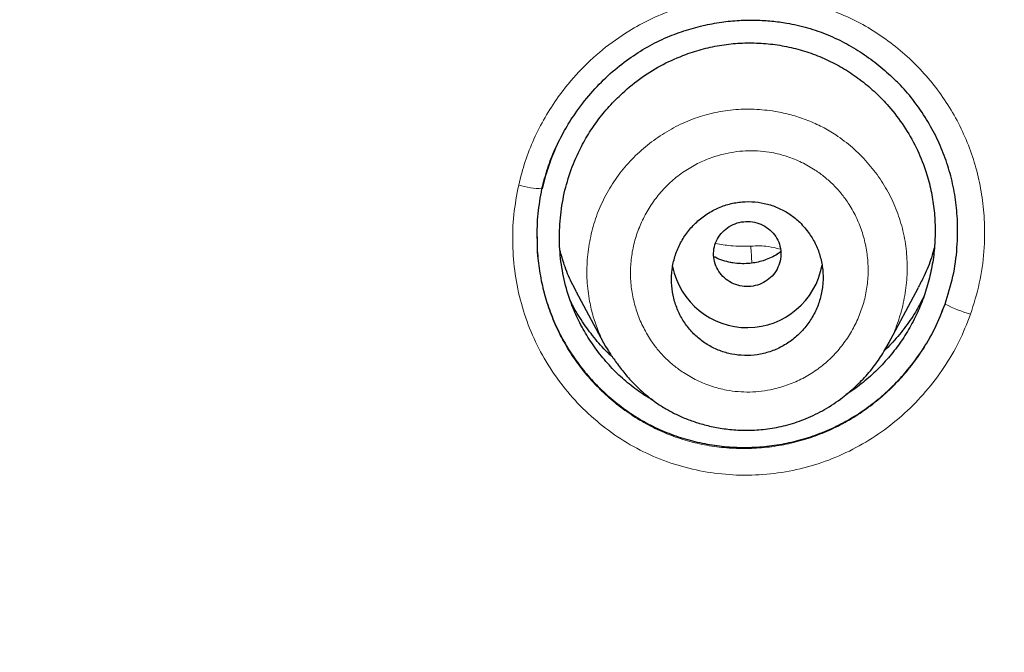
# Model space of a CAD drawing. Header units: millimetres. Extents: x 8 to 847, y 12 to 2109.
# Tile 215 of 256: x 472.18 to 483.88, y 1854.52 to 1862.03. Entities that reach past the tile are written whole.
import ezdxf

# ---------------------------------------------------------------- set-up
doc = ezdxf.new("R2010")
doc.units = ezdxf.units.MM

msp = doc.modelspace()

# ---------------------------------------------------------------- linework, layer by layer
at = {"color": 7, "linetype": 'Continuous', "lineweight": 30}
for p, q in [((478.331, 1859.446), (478.33, 1859.429)), ((482.498, 1858.174), (482.857, 1858.848)), ((478.794, 1858.795), (479.143, 1858.14)), ((479.147, 1858.142), (479.141, 1858.152)), ((482.494, 1858.176), (482.478, 1858.147)), ((482.48, 1858.146), (482.497, 1858.173))]:
    msp.add_line(p, q, dxfattribs=at)
at = {"color": 8, "linetype": 'Continuous', "lineweight": 0}
for centre, radius, start, end in [((478.407, 1861.053), 1.033, 253.2952, 269.0414), ((489.998, 1859.843), 9.145, 183.1604, 184.439), ((484.077, 1860.46), 2.023, 243.4619, 252.7001)]:
    msp.add_arc(centre, radius, start, end, dxfattribs=at)
at = {"color": 7, "linetype": 'Continuous', "lineweight": 30}
msp.add_arc((480.824, 1859.275), 0.904, 191.4028, 349.7351, dxfattribs=at)
for points, knots in [([(528.672, 1823.773), (528.673, 1823.791), (528.674, 1823.835), (528.676, 1823.906), (528.678, 1823.988), (528.68, 1824.101), (528.683, 1824.254), (528.687, 1824.455), (528.689, 1824.683), (528.692, 1824.937), (528.693, 1825.217), (528.693, 1825.526), (528.691, 1825.864), (528.686, 1826.232), (528.679, 1826.62), (528.668, 1827.029), (528.654, 1827.456), (528.635, 1827.907), (528.612, 1828.376), (528.572, 1829.055), (528.508, 1829.939), (528.407, 1831.032), (528.282, 1832.137), (528.135, 1833.243), (527.964, 1834.348), (527.771, 1835.453), (527.553, 1836.567), (527.309, 1837.691), (527.038, 1838.823), (526.74, 1839.964), (526.403, 1841.151), (526.022, 1842.383), (525.594, 1843.661), (525.128, 1844.945), (524.624, 1846.234), (524.172, 1847.312), (523.788, 1848.179), (523.491, 1848.828), (523.192, 1849.459), (522.894, 1850.068), (522.6, 1850.653), (522.309, 1851.215), (522.013, 1851.771), (521.714, 1852.319), (521.411, 1852.859), (521.117, 1853.372), (520.831, 1853.858), (520.554, 1854.319), (520.287, 1854.754), (520.03, 1855.163), (519.785, 1855.548), (519.552, 1855.908), (519.333, 1856.241), (519.127, 1856.549), (518.935, 1856.832), (518.757, 1857.092), (518.597, 1857.323), (518.455, 1857.525), (518.334, 1857.697), (518.231, 1857.842), (518.151, 1857.954), (518.087, 1858.043), (518.031, 1858.121), (517.967, 1858.21), (517.883, 1858.325), (517.778, 1858.469), (517.648, 1858.645), (517.499, 1858.847), (517.329, 1859.074), (517.138, 1859.326), (516.937, 1859.588), (516.728, 1859.857), (516.512, 1860.132), (516.28, 1860.424), (516.031, 1860.733), (515.764, 1861.059), (515.484, 1861.397), (515.027, 1861.938), (514.396, 1862.665), (513.563, 1863.583), (512.704, 1864.491), (511.818, 1865.387), (510.931, 1866.246), (510.043, 1867.071), (509.156, 1867.861), (508.333, 1868.565), (507.576, 1869.19), (506.887, 1869.742), (506.202, 1870.274), (505.52, 1870.787), (504.839, 1871.286), (504.102, 1871.809), (503.297, 1872.363), (502.416, 1872.946), (501.503, 1873.527), (500.558, 1874.105), (499.588, 1874.674), (498.591, 1875.234), (497.569, 1875.783), (496.514, 1876.323), (495.44, 1876.847), (494.349, 1877.353), (493.239, 1877.841), (492.099, 1878.315), (490.928, 1878.775), (489.727, 1879.218), (488.519, 1879.634), (487.306, 1880.024), (486.091, 1880.388), (484.848, 1880.733), (483.58, 1881.056), (482.325, 1881.348), (481.086, 1881.61), (479.866, 1881.842), (478.625, 1882.054), (477.374, 1882.241), (476.124, 1882.402), (474.889, 1882.537), (473.633, 1882.649), (472.357, 1882.737), (471.063, 1882.799), (469.793, 1882.833), (468.548, 1882.843), (467.322, 1882.827), (466.114, 1882.788), (464.927, 1882.728), (463.768, 1882.646), (462.636, 1882.546), (461.534, 1882.429), (460.459, 1882.296), (459.38, 1882.143), (458.299, 1881.971), (457.217, 1881.779), (456.17, 1881.575), (455.157, 1881.36), (454.232, 1881.148), (453.389, 1880.941), (452.625, 1880.744), (451.885, 1880.543), (451.169, 1880.339), (450.473, 1880.132), (449.796, 1879.921), (449.121, 1879.704), (448.437, 1879.474), (447.73, 1879.227), (447.001, 1878.963), (446.241, 1878.676), (445.451, 1878.365), (444.632, 1878.03), (443.791, 1877.67), (442.93, 1877.287), (442.049, 1876.878), (441.15, 1876.443), (440.26, 1875.994), (439.379, 1875.531), (438.51, 1875.056), (437.629, 1874.556), (436.736, 1874.029), (435.832, 1873.474), (434.896, 1872.876), (433.93, 1872.234), (432.935, 1871.542), (431.933, 1870.815), (431.053, 1870.148), (430.295, 1869.553), (429.658, 1869.038), (429.02, 1868.507), (428.386, 1867.964), (427.765, 1867.417), (427.167, 1866.875), (426.595, 1866.343), (426.05, 1865.821), (425.53, 1865.311), (425.038, 1864.816), (424.573, 1864.337), (424.133, 1863.874), (423.716, 1863.425), (423.301, 1862.97), (422.891, 1862.509), (422.488, 1862.046), (422.111, 1861.605), (421.76, 1861.185), (421.436, 1860.791), (421.139, 1860.422), (420.866, 1860.079), (420.615, 1859.759), (420.39, 1859.466), (420.188, 1859.201), (420.009, 1858.963), (419.848, 1858.748), (419.706, 1858.556), (419.589, 1858.397), (419.495, 1858.267), (419.419, 1858.163), (419.351, 1858.069), (419.287, 1857.979), (419.218, 1857.883), (419.138, 1857.77), (419.041, 1857.633), (418.928, 1857.473), (418.799, 1857.288), (418.656, 1857.081), (418.498, 1856.851), (418.327, 1856.599), (418.142, 1856.322), (417.921, 1855.989), (417.668, 1855.599), (417.385, 1855.156), (417.097, 1854.695), (416.804, 1854.216), (416.508, 1853.721), (416.209, 1853.209), (415.868, 1852.609), (415.485, 1851.917), (415.063, 1851.126), (414.64, 1850.3), (414.238, 1849.48), (413.856, 1848.67), (413.494, 1847.871), (413.136, 1847.045), (412.783, 1846.193), (412.438, 1845.319), (412.103, 1844.424), (411.777, 1843.508), (411.46, 1842.566), (411.154, 1841.597), (410.859, 1840.601), (410.577, 1839.579), (410.31, 1838.531), (410.078, 1837.538), (409.879, 1836.618), (409.714, 1835.787), (409.565, 1834.98), (409.426, 1834.158), (409.298, 1833.325), (409.183, 1832.484), (409.084, 1831.676), (409.001, 1830.902), (408.932, 1830.167), (408.875, 1829.47), (408.83, 1828.811), (408.795, 1828.186), (408.768, 1827.592), (408.748, 1827.029), (408.735, 1826.497), (408.727, 1826.002), (408.724, 1825.541), (408.724, 1825.119), (408.727, 1824.734), (408.733, 1824.386), (408.739, 1824.072), (408.745, 1823.874), (408.748, 1823.781)], [0, 0, 0, 0, 0.0002863, 0.0006931, 0.0011004, 0.0015858, 0.0024714, 0.0035389, 0.0047889, 0.0061319, 0.0076372, 0.0093047, 0.0111347, 0.013127, 0.0152817, 0.0174621, 0.0197869, 0.0222561, 0.0248475, 0.0274656, 0.033367, 0.0393476, 0.0454075, 0.0515468, 0.057576, 0.06368, 0.069859, 0.076113, 0.0824422, 0.0888467, 0.0953266, 0.1025418, 0.1098486, 0.1172474, 0.1247382, 0.1323215, 0.1362172, 0.1401064, 0.1438833, 0.1475383, 0.1510717, 0.1544835, 0.1577737, 0.1612526, 0.1645844, 0.1677693, 0.1708073, 0.1736983, 0.1764425, 0.1790397, 0.1814901, 0.1837936, 0.1859502, 0.1879253, 0.1897588, 0.1914506, 0.1930007, 0.1942843, 0.1954248, 0.1963808, 0.1971518, 0.1976479, 0.1981273, 0.1987074, 0.1994104, 0.2004078, 0.2015795, 0.2029256, 0.204446, 0.2061408, 0.20801, 0.2097509, 0.2116199, 0.2136171, 0.2157423, 0.2179957, 0.2203755, 0.2227908, 0.2293561, 0.2358089, 0.242651, 0.2493624, 0.255943, 0.2623914, 0.2687068, 0.2748894, 0.279654, 0.2843368, 0.2889377, 0.2934568, 0.2978946, 0.3023474, 0.3078082, 0.3133971, 0.3191141, 0.3249592, 0.3309325, 0.336924, 0.3430394, 0.3492786, 0.355642, 0.3618953, 0.3682645, 0.3747498, 0.3813512, 0.3880663, 0.394895, 0.4014378, 0.4080818, 0.4148273, 0.4216743, 0.428623, 0.4350285, 0.4415183, 0.4480926, 0.4547432, 0.4613335, 0.467815, 0.4741878, 0.4810725, 0.4878262, 0.4944491, 0.5009413, 0.5073009, 0.5136386, 0.519838, 0.5258993, 0.5318228, 0.5376088, 0.5432573, 0.5487687, 0.5546728, 0.5604111, 0.5659838, 0.5713909, 0.5766325, 0.5808742, 0.585001, 0.589013, 0.5929102, 0.5966926, 0.6004152, 0.6040544, 0.6078361, 0.6117604, 0.6158274, 0.6200373, 0.6245363, 0.6291866, 0.6339882, 0.638941, 0.6440451, 0.6493006, 0.6547078, 0.6597975, 0.6650148, 0.6703596, 0.6758322, 0.6814325, 0.6871607, 0.6934261, 0.6998379, 0.7063961, 0.7131008, 0.7173903, 0.7217378, 0.7261433, 0.7306068, 0.7350403, 0.7393357, 0.7434928, 0.7475115, 0.7513909, 0.7551312, 0.7586692, 0.7620731, 0.765343, 0.7684788, 0.7719398, 0.7752215, 0.778324, 0.7812471, 0.7839911, 0.7865117, 0.7888594, 0.7910342, 0.7930363, 0.794792, 0.7963892, 0.7978278, 0.7991079, 0.8002294, 0.8009993, 0.8016864, 0.802305, 0.8028637, 0.8034607, 0.8042034, 0.805101, 0.8061533, 0.8073605, 0.8087224, 0.8102107, 0.8118483, 0.8136352, 0.8155714, 0.8182917, 0.8211254, 0.8240491, 0.8270629, 0.8301667, 0.8333605, 0.8366445, 0.841307, 0.84614, 0.8511437, 0.856318, 0.8609259, 0.8656615, 0.8705248, 0.8755145, 0.8806304, 0.885778, 0.8910475, 0.896439, 0.9019525, 0.9075882, 0.9133462, 0.9192265, 0.9252293, 0.9299765, 0.9345875, 0.9390527, 0.9433722, 0.9481879, 0.9528086, 0.9572343, 0.9614649, 0.9655004, 0.969274, 0.9728594, 0.9762566, 0.9794656, 0.9825395, 0.9854183, 0.9881019, 0.9905902, 0.9928832, 0.994945, 0.9968183, 0.9985033, 1, 1, 1, 1]), ([(468.71, 1878.285), (469.568, 1878.275), (471.283, 1878.254), (473.852, 1878.085), (476.41, 1877.818), (478.954, 1877.442), (481.479, 1876.962), (483.98, 1876.377), (486.59, 1875.65), (489.298, 1874.762), (492.089, 1873.692), (494.82, 1872.485), (497.484, 1871.146), (500.075, 1869.68), (502.467, 1868.166), (504.668, 1866.628), (506.685, 1865.085), (508.632, 1863.459), (510.505, 1861.754), (512.298, 1859.97), (514.009, 1858.114), (515.636, 1856.187), (517.175, 1854.195), (518.624, 1852.14), (519.98, 1850.028), (521.242, 1847.861), (522.405, 1845.644), (523.467, 1843.379), (524.48, 1840.944), (525.419, 1838.335), (526.261, 1835.551), (526.958, 1832.73), (527.507, 1829.878), (527.908, 1827.004), (528.147, 1824.251), (528.246, 1821.629), (528.228, 1819.143), (528.097, 1816.66), (527.856, 1814.185), (527.504, 1811.723), (527.043, 1809.277), (526.474, 1806.852), (525.797, 1804.454), (525.014, 1802.086), (524.126, 1799.752), (523.133, 1797.459), (522.037, 1795.21), (520.842, 1793.008), (519.478, 1790.739), (517.928, 1788.418), (516.176, 1786.062), (514.305, 1783.794), (512.316, 1781.621), (510.222, 1779.541), (508.737, 1778.245), (507.995, 1777.597)], [0, 0, 0, 0, 0.017859, 0.035717, 0.053574, 0.07143, 0.089287, 0.107143, 0.125, 0.145832, 0.166666, 0.1875, 0.208333, 0.229166, 0.249999, 0.267856, 0.285713, 0.303571, 0.321429, 0.339287, 0.357144, 0.375001, 0.392858, 0.410715, 0.428572, 0.446429, 0.464286, 0.482143, 0.500002, 0.520835, 0.541668, 0.562501, 0.583334, 0.604167, 0.624999, 0.642856, 0.660713, 0.678571, 0.696428, 0.714286, 0.732144, 0.750003, 0.76786, 0.785718, 0.803575, 0.821433, 0.839289, 0.857146, 0.875003, 0.895835, 0.916668, 0.9375, 0.958333, 0.979167, 1, 1, 1, 1]), ([(468.71, 1764.871), (469.317, 1764.876), (470.53, 1764.887), (472.346, 1764.973), (474.156, 1765.11), (475.96, 1765.304), (477.757, 1765.552), (479.544, 1765.856), (481.268, 1766.202), (482.927, 1766.586), (484.523, 1767.003), (486.104, 1767.463), (487.67, 1767.967), (489.222, 1768.514), (490.809, 1769.124), (492.426, 1769.8), (494.067, 1770.546), (495.678, 1771.34), (497.261, 1772.181), (498.814, 1773.071), (500.34, 1774.008), (501.796, 1774.965), (503.181, 1775.937), (504.495, 1776.915), (505.777, 1777.929), (507.028, 1778.978), (508.248, 1780.061), (509.47, 1781.211), (510.69, 1782.429), (511.9, 1783.717), (513.068, 1785.041), (514.192, 1786.401), (515.274, 1787.797), (516.314, 1789.23), (517.284, 1790.657), (518.183, 1792.072), (519.012, 1793.464), (519.797, 1794.876), (520.539, 1796.307), (521.236, 1797.756), (521.908, 1799.267), (522.55, 1800.839), (523.157, 1802.474), (523.71, 1804.126), (524.21, 1805.796), (524.656, 1807.484), (525.05, 1809.192), (525.38, 1810.867), (525.651, 1812.504), (525.865, 1814.095), (526.032, 1815.688), (526.15, 1817.283), (526.221, 1818.881), (526.244, 1820.526), (526.215, 1822.217), (526.128, 1823.953), (525.984, 1825.687), (525.784, 1827.419), (525.526, 1829.15), (525.212, 1830.877), (524.853, 1832.547), (524.455, 1834.155), (524.025, 1835.7), (523.55, 1837.229), (523.029, 1838.742), (522.464, 1840.24), (521.863, 1841.699), (521.229, 1843.12), (520.565, 1844.502), (519.861, 1845.867), (519.117, 1847.215), (518.332, 1848.546), (517.508, 1849.859), (516.647, 1851.15), (515.737, 1852.436), (514.781, 1853.711), (513.774, 1854.975), (512.732, 1856.21), (511.653, 1857.414), (510.538, 1858.589), (509.405, 1859.715), (508.257, 1860.793), (507.096, 1861.825), (505.904, 1862.827), (504.682, 1863.798), (503.428, 1864.74), (502.144, 1865.65), (500.834, 1866.527), (499.484, 1867.379), (498.094, 1868.204), (496.663, 1869.001), (495.209, 1869.757), (493.734, 1870.472), (492.237, 1871.145), (490.744, 1871.767), (489.256, 1872.339), (487.777, 1872.862), (486.282, 1873.347), (484.77, 1873.792), (483.242, 1874.197), (481.698, 1874.564), (480.142, 1874.889), (478.556, 1875.179), (476.941, 1875.428), (475.3, 1875.635), (473.656, 1875.797), (472.01, 1875.912), (470.361, 1875.983), (469.26, 1875.992), (468.71, 1875.997)], [0, 0, 0, 0, 0.010081, 0.020137, 0.030179, 0.040216, 0.050257, 0.060311, 0.070335, 0.079491, 0.088633, 0.097767, 0.1069, 0.116039, 0.125192, 0.135253, 0.145282, 0.155288, 0.16528, 0.175267, 0.185259, 0.195301, 0.204496, 0.213673, 0.222839, 0.232002, 0.241168, 0.250345, 0.260322, 0.270285, 0.280246, 0.290212, 0.300194, 0.310203, 0.320293, 0.329526, 0.338727, 0.347904, 0.357065, 0.366218, 0.375372, 0.385323, 0.395264, 0.405207, 0.415162, 0.425139, 0.435149, 0.445226, 0.454443, 0.463632, 0.472801, 0.481959, 0.491116, 0.500279, 0.510233, 0.520184, 0.530144, 0.540125, 0.550137, 0.560192, 0.570258, 0.579448, 0.588609, 0.59775, 0.60688, 0.616007, 0.625139, 0.633867, 0.642594, 0.651329, 0.660077, 0.668845, 0.677642, 0.686473, 0.695244, 0.704395, 0.713529, 0.722653, 0.731774, 0.740899, 0.750037, 0.758756, 0.767483, 0.776222, 0.78498, 0.793764, 0.802579, 0.811433, 0.820208, 0.829363, 0.838502, 0.847632, 0.856762, 0.865897, 0.875044, 0.883755, 0.89247, 0.901196, 0.909939, 0.918704, 0.927499, 0.936329, 0.945126, 0.954305, 0.963462, 0.972602, 0.981734, 0.990864, 1, 1, 1, 1]), ([(411.828, 1820.387), (411.835, 1821.059), (411.849, 1822.4), (411.968, 1824.409), (412.157, 1826.41), (412.423, 1828.404), (412.765, 1830.391), (413.175, 1832.328), (413.646, 1834.213), (414.173, 1836.043), (414.766, 1837.855), (415.425, 1839.649), (416.16, 1841.452), (416.974, 1843.259), (417.872, 1845.065), (418.838, 1846.839), (419.873, 1848.583), (420.978, 1850.294), (422.126, 1851.936), (423.309, 1853.507), (424.522, 1855.006), (425.788, 1856.462), (427.107, 1857.877), (428.5, 1859.27), (429.968, 1860.637), (431.511, 1861.973), (433.107, 1863.255), (434.755, 1864.484), (436.454, 1865.657), (438.164, 1866.75), (439.878, 1867.763), (441.59, 1868.698), (443.334, 1869.575), (445.111, 1870.394), (446.948, 1871.167), (448.844, 1871.887), (450.801, 1872.551), (452.786, 1873.146), (454.801, 1873.673), (456.842, 1874.13), (458.861, 1874.509), (460.849, 1874.812), (462.799, 1875.044), (464.753, 1875.21), (466.709, 1875.31), (468.711, 1875.346), (470.756, 1875.311), (472.84, 1875.201), (474.919, 1875.017), (476.992, 1874.758), (479.057, 1874.426), (481.067, 1874.03), (483.019, 1873.576), (484.908, 1873.069), (486.773, 1872.501), (488.615, 1871.871), (490.477, 1871.165), (492.353, 1870.377), (494.237, 1869.504), (496.085, 1868.565), (497.897, 1867.561), (499.672, 1866.492), (501.374, 1865.383), (503, 1864.24), (504.547, 1863.071), (506.048, 1861.855), (507.502, 1860.59), (508.942, 1859.249), (510.36, 1857.83), (511.752, 1856.331), (513.085, 1854.784), (514.358, 1853.19), (515.574, 1851.548), (516.707, 1849.894), (517.759, 1848.235), (518.728, 1846.579), (519.636, 1844.895), (520.481, 1843.182), (521.28, 1841.409), (522.027, 1839.576), (522.716, 1837.683), (523.333, 1835.768), (523.877, 1833.83), (524.349, 1831.866), (524.742, 1829.917), (525.057, 1827.991), (525.298, 1826.096), (525.469, 1824.197), (525.575, 1822.294), (525.589, 1821.023), (525.595, 1820.387)], [0, 0, 0, 0, 0.011674, 0.023318, 0.034952, 0.046592, 0.058256, 0.069949, 0.080956, 0.091954, 0.102956, 0.113977, 0.125032, 0.13663, 0.148225, 0.159832, 0.171469, 0.183152, 0.194873, 0.205901, 0.216915, 0.227927, 0.238951, 0.249999, 0.261581, 0.27317, 0.28478, 0.296425, 0.308121, 0.319833, 0.330843, 0.341841, 0.35284, 0.363851, 0.374887, 0.386465, 0.398061, 0.409689, 0.421363, 0.433099, 0.444854, 0.455883, 0.466875, 0.477844, 0.488801, 0.499759, 0.511448, 0.523122, 0.534796, 0.546486, 0.558206, 0.56993, 0.580932, 0.591898, 0.602838, 0.613766, 0.624694, 0.636409, 0.648098, 0.659775, 0.671456, 0.683156, 0.69489, 0.705917, 0.716904, 0.727862, 0.738804, 0.749743, 0.761426, 0.773085, 0.784735, 0.796391, 0.80807, 0.819811, 0.830861, 0.841876, 0.852869, 0.863855, 0.874848, 0.886478, 0.89809, 0.9097, 0.921326, 0.932985, 0.944741, 0.955824, 0.966875, 0.977912, 0.988948, 1, 1, 1, 1]), ([(478.386, 1860.017), (478.407, 1860.099), (478.449, 1860.262), (478.541, 1860.493), (478.65, 1860.71), (478.789, 1860.932), (478.96, 1861.153), (479.165, 1861.364), (479.383, 1861.543), (479.608, 1861.691), (479.838, 1861.808), (480.068, 1861.896), (480.295, 1861.959), (480.514, 1862), (480.725, 1862.021), (480.925, 1862.024), (481.114, 1862.013), (481.319, 1861.985), (481.542, 1861.935), (481.781, 1861.851), (482.007, 1861.743), (482.217, 1861.614), (482.414, 1861.468), (482.531, 1861.356), (482.59, 1861.301)], [0, 0, 0, 0, 0.047465, 0.093794, 0.138984, 0.18301, 0.239817, 0.294403, 0.346721, 0.396779, 0.444672, 0.490465, 0.53416, 0.575737, 0.615171, 0.652444, 0.687546, 0.720481, 0.768139, 0.815327, 0.862074, 0.908433, 0.954413, 1, 1, 1, 1]), ([(480.094, 1861.615), (480.164, 1861.639), (480.304, 1861.685), (480.521, 1861.729), (480.741, 1861.752), (480.963, 1861.752), (481.183, 1861.731), (481.399, 1861.687), (481.61, 1861.622), (481.812, 1861.535), (482.005, 1861.429), (482.185, 1861.304), (482.353, 1861.16), (482.524, 1860.982), (482.688, 1860.767), (482.835, 1860.512), (482.937, 1860.263), (483.003, 1860.028), (483.041, 1859.812), (483.058, 1859.591), (483.054, 1859.369), (483.03, 1859.149), (482.984, 1858.932), (482.919, 1858.721), (482.833, 1858.517), (482.729, 1858.323), (482.606, 1858.139), (482.466, 1857.968), (482.308, 1857.811), (482.152, 1857.677), (482.042, 1857.605), (481.995, 1857.575)], [0, 0, 0, 0, 0.033511, 0.067203, 0.100863, 0.134298, 0.168211, 0.201676, 0.23504, 0.268652, 0.302126, 0.335459, 0.368995, 0.40307, 0.448109, 0.492629, 0.537403, 0.570734, 0.604028, 0.637606, 0.671781, 0.705281, 0.738927, 0.772701, 0.806053, 0.839644, 0.873013, 0.906475, 0.940342, 0.97454, 1, 1, 1, 1]), ([(479.712, 1857.506), (479.691, 1857.518), (479.605, 1857.563), (479.466, 1857.663), (479.297, 1857.806), (479.144, 1857.967), (479.006, 1858.141), (478.887, 1858.327), (478.786, 1858.523), (478.697, 1858.751), (478.629, 1859.011), (478.592, 1859.303), (478.593, 1859.599), (478.63, 1859.893), (478.704, 1860.179), (478.804, 1860.429), (478.92, 1860.645), (479.043, 1860.828), (479.183, 1861), (479.358, 1861.175), (479.57, 1861.347), (479.822, 1861.504), (480.003, 1861.578), (480.094, 1861.615)], [0, 0, 0, 0, 0.014222, 0.056638, 0.099469, 0.143148, 0.185877, 0.228782, 0.271846, 0.314413, 0.371243, 0.428018, 0.485696, 0.543393, 0.600167, 0.656957, 0.699843, 0.742418, 0.785082, 0.82823, 0.886191, 0.943115, 1, 1, 1, 1]), ([(483.174, 1858.65), (483.208, 1858.76), (483.276, 1858.977), (483.322, 1859.318), (483.326, 1859.634), (483.297, 1859.92), (483.245, 1860.172), (483.168, 1860.415), (483.065, 1860.649), (482.94, 1860.873), (482.791, 1861.081), (482.666, 1861.231), (482.584, 1861.306), (482.566, 1861.323)], [0, 0, 0, 0, 0.118045, 0.235476, 0.354364, 0.444436, 0.532905, 0.620697, 0.708756, 0.797602, 0.885698, 0.973971, 1, 1, 1, 1]), ([(478.548, 1860.5), (478.516, 1860.423), (478.451, 1860.267), (478.411, 1860.103), (478.39, 1860.02)], [0, 0, 0, 0, 0.490168, 1, 1, 1, 1]), ([(478.328, 1859.429), (478.33, 1859.528), (478.333, 1859.725), (478.369, 1859.92), (478.386, 1860.017)], [0, 0, 0, 0, 0.499802, 1, 1, 1, 1]), ([(481.563, 1859.486), (481.526, 1859.533), (481.459, 1859.619), (481.335, 1859.717), (481.205, 1859.791), (481.064, 1859.841), (480.915, 1859.868), (480.763, 1859.868), (480.611, 1859.842), (480.465, 1859.79), (480.329, 1859.714), (480.207, 1859.614), (480.102, 1859.496), (480.02, 1859.361), (479.961, 1859.215), (479.928, 1859.062), (479.921, 1858.907), (479.939, 1858.755), (479.982, 1858.609), (480.048, 1858.473), (480.134, 1858.351), (480.24, 1858.245), (480.361, 1858.158), (480.496, 1858.094), (480.64, 1858.052), (480.791, 1858.036), (480.944, 1858.045), (481.094, 1858.081), (481.237, 1858.142), (481.368, 1858.228), (481.484, 1858.335), (481.58, 1858.46), (481.654, 1858.599), (481.703, 1858.749), (481.727, 1858.903), (481.724, 1859.058), (481.696, 1859.21), (481.644, 1859.356), (481.59, 1859.443), (481.563, 1859.486)], [0, 0, 0, 0, 0.0310908, 0.057186, 0.0832799, 0.1095663, 0.1358529, 0.1625848, 0.1893182, 0.2165562, 0.2437966, 0.2713671, 0.2989398, 0.3265166, 0.3540943, 0.3813578, 0.4086206, 0.4353996, 0.4621766, 0.4885078, 0.5148367, 0.5409407, 0.567043, 0.5932378, 0.6194322, 0.6460077, 0.6725844, 0.6996714, 0.7267608, 0.7542572, 0.7817561, 0.8093691, 0.8369835, 0.8643724, 0.8917611, 0.9188129, 0.9458631, 0.9729328, 1, 1, 1, 1]), ([(481.208, 1859.136), (481.215, 1859.169), (481.23, 1859.235), (481.217, 1859.337), (481.18, 1859.432), (481.117, 1859.514), (481.035, 1859.578), (480.939, 1859.62), (480.834, 1859.635), (480.729, 1859.624), (480.631, 1859.588), (480.546, 1859.527), (480.479, 1859.448), (480.436, 1859.355), (480.42, 1859.254), (480.432, 1859.153), (480.469, 1859.057), (480.532, 1858.975), (480.614, 1858.911), (480.71, 1858.87), (480.815, 1858.854), (480.92, 1858.865), (481.019, 1858.902), (481.103, 1858.962), (481.171, 1859.041), (481.196, 1859.104), (481.208, 1859.136)], [0, 0, 0, 0, 0.041659, 0.083341, 0.125, 0.166659, 0.208341, 0.25, 0.291659, 0.333341, 0.375, 0.416659, 0.458341, 0.5, 0.541659, 0.583341, 0.625, 0.666659, 0.708341, 0.75, 0.791659, 0.833341, 0.875, 0.916659, 0.958341, 1, 1, 1, 1]), ([(478.329, 1859.45), (478.328, 1859.404), (478.328, 1859.279), (478.35, 1859.074), (478.394, 1858.84), (478.461, 1858.612), (478.549, 1858.392), (478.658, 1858.182), (478.786, 1857.983), (478.932, 1857.796), (479.096, 1857.624), (479.276, 1857.468), (479.47, 1857.328), (479.676, 1857.209), (479.891, 1857.112), (480.116, 1857.037), (480.347, 1856.984), (480.582, 1856.953), (480.82, 1856.945), (481.058, 1856.959), (481.294, 1856.996), (481.524, 1857.054), (481.748, 1857.135), (481.962, 1857.237), (482.166, 1857.358), (482.358, 1857.498), (482.536, 1857.657), (482.719, 1857.851), (482.896, 1858.083), (483.058, 1858.357), (483.135, 1858.553), (483.174, 1858.65)], [0, 0, 0, 0, 0.01956, 0.05346, 0.087727, 0.121484, 0.155038, 0.188703, 0.222712, 0.256414, 0.290107, 0.324093, 0.358347, 0.39209, 0.425655, 0.459378, 0.493157, 0.526757, 0.560489, 0.59466, 0.62859, 0.662212, 0.695845, 0.729805, 0.763353, 0.796869, 0.83065, 0.864989, 0.910355, 0.955126, 1, 1, 1, 1]), ([(483.045, 1859.315), (483.034, 1859.277), (483.003, 1859.165), (482.939, 1859.008), (482.879, 1858.895), (482.855, 1858.85)], [0, 0, 0, 0, 0.236757, 0.693936, 1, 1, 1, 1]), ([(478.797, 1858.796), (478.777, 1858.833), (478.72, 1858.936), (478.653, 1859.102), (478.616, 1859.233), (478.6, 1859.291)], [0, 0, 0, 0, 0.235469, 0.66163, 1, 1, 1, 1]), ([(481.22, 1859.269), (481.214, 1859.265), (481.185, 1859.242), (481.128, 1859.211), (481.052, 1859.177), (480.975, 1859.153), (480.895, 1859.137), (480.81, 1859.129), (480.721, 1859.13), (480.628, 1859.141), (480.534, 1859.167), (480.467, 1859.191), (480.434, 1859.21), (480.43, 1859.213)], [0, 0, 0, 0, 0.029252, 0.131348, 0.229735, 0.325119, 0.42043, 0.521637, 0.628763, 0.741532, 0.859665, 0.983093, 1, 1, 1, 1]), ([(482.919, 1858.732), (482.887, 1858.672), (482.819, 1858.542), (482.689, 1858.358), (482.564, 1858.204), (482.478, 1858.123), (482.45, 1858.096)], [0, 0, 0, 0, 0.255105, 0.553642, 0.85186, 1, 1, 1, 1]), ([(479.223, 1858.022), (479.21, 1858.034), (479.137, 1858.097), (479.022, 1858.229), (478.881, 1858.415), (478.781, 1858.572), (478.735, 1858.668), (478.723, 1858.694)], [0, 0, 0, 0, 0.0646788, 0.3424432, 0.6200111, 0.8975059, 1, 1, 1, 1]), ([(479.141, 1858.152), (479.149, 1858.137), (479.167, 1858.106), (479.201, 1858.054), (479.24, 1857.998), (479.3, 1857.914), (479.384, 1857.804), (479.504, 1857.676), (479.642, 1857.552), (479.782, 1857.451), (479.918, 1857.371), (480.045, 1857.309), (480.184, 1857.255), (480.338, 1857.209), (480.507, 1857.174), (480.691, 1857.153), (480.888, 1857.15), (481.096, 1857.169), (481.311, 1857.213), (481.53, 1857.289), (481.749, 1857.397), (481.943, 1857.526), (482.112, 1857.669), (482.256, 1857.817), (482.382, 1857.976), (482.449, 1858.092), (482.48, 1858.146)], [0, 0, 0, 0, 0.014987, 0.03063, 0.047359, 0.065594, 0.106013, 0.149034, 0.194492, 0.242321, 0.275513, 0.309903, 0.346042, 0.385208, 0.427459, 0.472733, 0.520917, 0.571862, 0.625405, 0.681611, 0.740899, 0.803276, 0.852045, 0.902436, 0.954383, 1, 1, 1, 1])]:
    msp.add_open_spline(points, degree=3, knots=knots, dxfattribs=at)
at = {"color": 8, "linetype": 'Continuous', "lineweight": 0}
for points, knots in [([(408.746, 1823.918), (408.738, 1824.238), (408.719, 1824.984), (408.724, 1826.153), (408.755, 1827.425), (408.82, 1828.735), (408.918, 1830.081), (409.054, 1831.462), (409.226, 1832.84), (409.432, 1834.214), (409.672, 1835.582), (409.947, 1836.944), (410.248, 1838.263), (410.57, 1839.537), (410.912, 1840.767), (411.282, 1841.989), (411.681, 1843.204), (412.107, 1844.411), (412.576, 1845.644), (413.089, 1846.904), (413.65, 1848.187), (414.243, 1849.457), (414.868, 1850.712), (415.525, 1851.952), (416.213, 1853.177), (416.912, 1854.352), (417.618, 1855.477), (418.328, 1856.555), (419.063, 1857.618), (419.823, 1858.664), (420.606, 1859.695), (421.437, 1860.739), (422.319, 1861.795), (423.253, 1862.859), (424.214, 1863.901), (425.201, 1864.921), (426.214, 1865.917), (427.253, 1866.89), (428.286, 1867.811), (429.311, 1868.682), (430.325, 1869.507), (431.358, 1870.309), (432.409, 1871.089), (433.479, 1871.847), (434.598, 1872.604), (435.768, 1873.358), (436.992, 1874.105), (438.234, 1874.823), (439.494, 1875.513), (440.771, 1876.173), (442.064, 1876.804), (443.337, 1877.388), (444.587, 1877.928), (445.813, 1878.425), (447.05, 1878.897), (448.298, 1879.341), (449.556, 1879.759), (450.861, 1880.162), (452.215, 1880.547), (453.617, 1880.911), (455.027, 1881.243), (456.445, 1881.541), (457.871, 1881.808), (459.303, 1882.041), (460.7, 1882.237), (462.062, 1882.396), (463.388, 1882.523), (464.716, 1882.622), (466.046, 1882.693), (467.377, 1882.736), (468.75, 1882.751), (470.164, 1882.734), (471.616, 1882.683), (473.067, 1882.599), (474.515, 1882.481), (475.959, 1882.33), (477.399, 1882.146), (478.794, 1881.935), (480.144, 1881.7), (481.448, 1881.445), (482.746, 1881.162), (484.037, 1880.852), (485.321, 1880.515), (486.636, 1880.14), (487.979, 1879.723), (489.35, 1879.263), (490.709, 1878.772), (492.054, 1878.248), (493.386, 1877.694), (494.703, 1877.108), (495.969, 1876.51), (497.183, 1875.901), (498.348, 1875.286), (499.498, 1874.646), (500.633, 1873.982), (501.752, 1873.294), (502.889, 1872.56), (504.04, 1871.78), (505.204, 1870.95), (506.346, 1870.093), (507.467, 1869.21), (508.564, 1868.301), (509.639, 1867.366), (510.661, 1866.433), (511.631, 1865.505), (512.55, 1864.583), (513.448, 1863.642), (514.324, 1862.683), (515.177, 1861.704), (516.032, 1860.678), (516.887, 1859.602), (517.738, 1858.476), (518.56, 1857.33), (519.354, 1856.166), (520.117, 1854.983), (520.851, 1853.783), (521.535, 1852.601), (522.172, 1851.437), (522.763, 1850.295), (523.328, 1849.141), (523.866, 1847.974), (524.376, 1846.797), (524.873, 1845.573), (525.354, 1844.302), (525.815, 1842.985), (526.243, 1841.657), (526.637, 1840.321), (526.997, 1838.976), (527.323, 1837.623), (527.607, 1836.302), (527.851, 1835.012), (528.06, 1833.756), (528.24, 1832.496), (528.39, 1831.232), (528.511, 1829.966), (528.605, 1828.658), (528.67, 1827.31), (528.7, 1825.922), (528.7, 1824.751), (528.677, 1824.042), (528.669, 1823.797)], [0, 0, 0, 0, 0.005252, 0.012201, 0.019149, 0.026096, 0.033674, 0.04125, 0.048826, 0.056401, 0.063977, 0.071552, 0.079127, 0.086071, 0.093015, 0.09996, 0.106905, 0.113851, 0.120799, 0.128379, 0.13596, 0.14354, 0.151118, 0.158695, 0.166272, 0.173848, 0.180792, 0.187736, 0.19468, 0.201624, 0.208568, 0.215513, 0.223089, 0.230666, 0.238244, 0.245823, 0.253404, 0.260985, 0.268564, 0.275511, 0.282457, 0.289402, 0.296347, 0.303291, 0.310235, 0.31781, 0.325386, 0.332961, 0.340537, 0.348114, 0.355691, 0.363269, 0.370217, 0.377167, 0.384116, 0.391064, 0.398011, 0.404957, 0.412534, 0.42011, 0.427686, 0.435261, 0.442837, 0.450412, 0.457988, 0.464933, 0.471879, 0.478825, 0.485772, 0.49272, 0.49967, 0.507251, 0.51483, 0.522408, 0.529986, 0.537562, 0.545138, 0.552714, 0.559658, 0.566603, 0.573547, 0.580492, 0.587437, 0.594382, 0.60196, 0.609538, 0.617118, 0.624699, 0.63228, 0.639859, 0.647436, 0.654382, 0.661327, 0.668271, 0.675216, 0.68216, 0.689104, 0.696679, 0.704255, 0.711831, 0.719408, 0.726986, 0.734564, 0.742145, 0.749094, 0.756043, 0.76299, 0.769936, 0.776881, 0.783826, 0.791402, 0.798978, 0.806553, 0.814128, 0.821704, 0.829279, 0.836855, 0.843801, 0.850747, 0.857694, 0.864643, 0.871592, 0.878541, 0.886119, 0.893697, 0.901273, 0.908849, 0.916425, 0.924, 0.931575, 0.938519, 0.945463, 0.952407, 0.959352, 0.966297, 0.973243, 0.980821, 0.988401, 0.995982, 1, 1, 1, 1]), ([(412.179, 1820.421), (412.192, 1821.319), (412.218, 1823.111), (412.43, 1825.786), (412.768, 1828.439), (413.241, 1831.071), (413.847, 1833.68), (414.587, 1836.266), (415.461, 1838.822), (416.462, 1841.332), (417.587, 1843.784), (418.831, 1846.17), (420.195, 1848.493), (421.677, 1850.754), (423.276, 1852.95), (424.989, 1855.073), (426.806, 1857.109), (428.718, 1859.05), (430.721, 1860.892), (432.814, 1862.636), (434.998, 1864.282), (437.27, 1865.828), (439.624, 1867.269), (442.044, 1868.595), (444.52, 1869.801), (447.048, 1870.885), (449.627, 1871.846), (452.258, 1872.686), (454.939, 1873.404), (457.658, 1873.994), (460.398, 1874.455), (463.147, 1874.785), (465.905, 1874.983), (468.669, 1875.051), (471.44, 1874.987), (474.215, 1874.79), (476.981, 1874.46), (479.721, 1874.002), (482.425, 1873.417), (485.091, 1872.708), (487.718, 1871.873), (490.308, 1870.911), (492.854, 1869.822), (495.344, 1868.612), (497.762, 1867.289), (500.102, 1865.858), (502.364, 1864.323), (504.548, 1862.682), (506.653, 1860.933), (508.671, 1859.08), (510.593, 1857.132), (512.408, 1855.1), (514.112, 1852.991), (515.706, 1850.808), (517.189, 1848.551), (518.562, 1846.218), (519.818, 1843.816), (520.949, 1841.357), (521.95, 1838.855), (522.818, 1836.317), (523.556, 1833.744), (524.165, 1831.135), (524.643, 1828.491), (524.986, 1825.818), (525.203, 1823.124), (525.23, 1821.322), (525.244, 1820.421)], [0, 0, 0, 0, 0.015712, 0.031331, 0.046897, 0.062447, 0.078018, 0.093647, 0.109364, 0.125068, 0.140678, 0.156238, 0.171786, 0.187361, 0.20301, 0.218729, 0.234412, 0.250011, 0.265566, 0.281113, 0.296691, 0.312337, 0.328056, 0.343741, 0.359332, 0.374883, 0.390432, 0.406015, 0.421689, 0.437408, 0.453066, 0.468652, 0.484201, 0.499753, 0.515345, 0.531016, 0.546736, 0.5624, 0.57798, 0.593531, 0.609088, 0.62469, 0.640388, 0.656108, 0.671748, 0.687324, 0.702876, 0.718439, 0.734052, 0.749753, 0.765462, 0.781092, 0.796672, 0.812229, 0.827796, 0.843417, 0.85913, 0.874841, 0.89046, 0.906024, 0.921572, 0.937142, 0.95278, 0.96849, 0.98424, 1, 1, 1, 1]), ([(525.021, 1820.347), (525.014, 1821.015), (524.999, 1822.349), (524.88, 1824.347), (524.69, 1826.34), (524.421, 1828.329), (524.077, 1830.309), (523.668, 1832.235), (523.2, 1834.102), (522.677, 1835.91), (522.091, 1837.696), (521.441, 1839.463), (520.714, 1841.239), (519.908, 1843.023), (519.018, 1844.809), (518.058, 1846.566), (517.029, 1848.293), (515.931, 1849.989), (514.793, 1851.615), (513.622, 1853.167), (512.425, 1854.646), (511.176, 1856.082), (509.877, 1857.475), (508.501, 1858.851), (507.046, 1860.205), (505.51, 1861.533), (503.922, 1862.807), (502.281, 1864.028), (500.594, 1865.191), (498.9, 1866.271), (497.21, 1867.269), (495.523, 1868.189), (493.804, 1869.052), (492.054, 1869.857), (490.238, 1870.62), (488.357, 1871.335), (486.412, 1871.994), (484.441, 1872.585), (482.443, 1873.107), (480.423, 1873.559), (478.427, 1873.932), (476.464, 1874.23), (474.535, 1874.457), (472.602, 1874.62), (470.663, 1874.718), (468.682, 1874.751), (466.662, 1874.716), (464.606, 1874.607), (462.555, 1874.425), (460.51, 1874.17), (458.47, 1873.841), (456.477, 1873.449), (454.538, 1872.998), (452.66, 1872.493), (450.804, 1871.928), (448.973, 1871.301), (447.129, 1870.599), (445.278, 1869.82), (443.425, 1868.961), (441.607, 1868.037), (439.824, 1867.049), (438.074, 1865.995), (436.39, 1864.899), (434.777, 1863.766), (433.24, 1862.605), (431.749, 1861.397), (430.305, 1860.141), (428.878, 1858.811), (427.475, 1857.407), (426.1, 1855.925), (424.784, 1854.396), (423.525, 1852.82), (422.322, 1851.195), (421.2, 1849.558), (420.16, 1847.917), (419.201, 1846.279), (418.303, 1844.615), (417.468, 1842.924), (416.676, 1841.166), (415.933, 1839.343), (415.246, 1837.455), (414.631, 1835.547), (414.091, 1833.619), (413.623, 1831.672), (413.237, 1829.747), (412.928, 1827.849), (412.693, 1825.983), (412.526, 1824.11), (412.421, 1822.231), (412.408, 1820.976), (412.402, 1820.347)], [0, 0, 0, 0, 0.0117181, 0.0234222, 0.0351305, 0.0468614, 0.0586328, 0.0703743, 0.0813763, 0.0923513, 0.1033136, 0.1142777, 0.1252579, 0.1368449, 0.1484394, 0.1600577, 0.1717163, 0.1834314, 0.1951601, 0.2061687, 0.2171499, 0.2281167, 0.2390819, 0.2500586, 0.2616982, 0.2733434, 0.2850092, 0.2967107, 0.308463, 0.3201583, 0.3311141, 0.3420578, 0.3530014, 0.3639571, 0.3749372, 0.3865792, 0.3982239, 0.4098858, 0.4215796, 0.4333202, 0.4450461, 0.4560454, 0.4670218, 0.4779876, 0.4889551, 0.4999365, 0.511584, 0.5232172, 0.5348509, 0.5464996, 0.558178, 0.5699243, 0.5809793, 0.5919965, 0.6029883, 0.613967, 0.6249448, 0.6365861, 0.6482022, 0.6598078, 0.6714175, 0.6830455, 0.6947801, 0.7058454, 0.7168695, 0.7278649, 0.7388444, 0.7498204, 0.7614743, 0.7731097, 0.7847419, 0.7963864, 0.8080586, 0.8197994, 0.8308453, 0.8418485, 0.8528229, 0.8637824, 0.8747409, 0.8864793, 0.8981819, 0.9098657, 0.9215483, 0.933247, 0.9449594, 0.9559731, 0.9669689, 0.977962, 0.9889674, 1, 1, 1, 1]), ([(478.11, 1860.063), (478.134, 1860.157), (478.181, 1860.343), (478.287, 1860.612), (478.419, 1860.869), (478.594, 1861.139), (478.818, 1861.413), (479.1, 1861.676), (479.388, 1861.88), (479.668, 1862.034), (479.933, 1862.144), (480.21, 1862.227), (480.495, 1862.28), (480.785, 1862.306), (481.073, 1862.302), (481.358, 1862.267), (481.637, 1862.203), (481.908, 1862.11), (482.168, 1861.989), (482.414, 1861.84), (482.644, 1861.665), (482.856, 1861.468), (483.045, 1861.252), (483.211, 1861.017), (483.352, 1860.768), (483.467, 1860.505), (483.554, 1860.232), (483.613, 1859.95), (483.646, 1859.63), (483.642, 1859.276), (483.59, 1858.895), (483.514, 1858.651), (483.476, 1858.529)], [0, 0, 0, 0, 0.031431, 0.062576, 0.093761, 0.125309, 0.167192, 0.208597, 0.250268, 0.281475, 0.312466, 0.343588, 0.375181, 0.406846, 0.437993, 0.468962, 0.500095, 0.531271, 0.562251, 0.593388, 0.625031, 0.656517, 0.687635, 0.718711, 0.750071, 0.781152, 0.812123, 0.843318, 0.875062, 0.916941, 0.95834, 1, 1, 1, 1]), ([(479.141, 1858.152), (479.14, 1858.153), (479.107, 1858.207), (479.057, 1858.324), (478.993, 1858.499), (478.945, 1858.702), (478.917, 1858.928), (478.92, 1859.177), (478.954, 1859.423), (479.018, 1859.663), (479.112, 1859.892), (479.236, 1860.107), (479.388, 1860.303), (479.564, 1860.48), (479.761, 1860.634), (479.975, 1860.762), (480.203, 1860.861), (480.441, 1860.929), (480.688, 1860.964), (480.937, 1860.967), (481.165, 1860.94), (481.368, 1860.893), (481.546, 1860.833), (481.717, 1860.756), (481.895, 1860.65), (482.077, 1860.512), (482.253, 1860.336), (482.405, 1860.14), (482.531, 1859.926), (482.627, 1859.698), (482.692, 1859.459), (482.724, 1859.214), (482.725, 1858.967), (482.695, 1858.72), (482.632, 1858.48), (482.565, 1858.297), (482.509, 1858.201), (482.494, 1858.176)], [0, 0, 0, 0, 0.000465, 0.024455, 0.048394, 0.07228, 0.104058, 0.135793, 0.167471, 0.199059, 0.230527, 0.261928, 0.293473, 0.325136, 0.356823, 0.388424, 0.419853, 0.451152, 0.482636, 0.514299, 0.546059, 0.569901, 0.593726, 0.617529, 0.641315, 0.673005, 0.704703, 0.736388, 0.768022, 0.799574, 0.831065, 0.862587, 0.894166, 0.925786, 0.957428, 0.989086, 1, 1, 1, 1]), ([(479.675, 1858.227), (479.701, 1858.189), (479.754, 1858.114), (479.849, 1858.011), (479.952, 1857.918), (480.077, 1857.827), (480.226, 1857.742), (480.398, 1857.672), (480.563, 1857.629), (480.716, 1857.608), (480.855, 1857.604), (480.995, 1857.614), (481.149, 1857.642), (481.314, 1857.69), (481.485, 1857.765), (481.644, 1857.862), (481.789, 1857.978), (481.918, 1858.113), (482.029, 1858.264), (482.12, 1858.428), (482.19, 1858.601), (482.238, 1858.781), (482.261, 1858.966), (482.26, 1859.152), (482.236, 1859.338), (482.188, 1859.518), (482.118, 1859.691), (482.034, 1859.839), (481.943, 1859.963), (481.849, 1860.066), (481.745, 1860.16), (481.62, 1860.251), (481.471, 1860.336), (481.298, 1860.406), (481.133, 1860.449), (480.98, 1860.469), (480.84, 1860.473), (480.701, 1860.462), (480.547, 1860.435), (480.382, 1860.386), (480.211, 1860.311), (480.053, 1860.214), (479.908, 1860.098), (479.779, 1859.963), (479.668, 1859.811), (479.577, 1859.648), (479.507, 1859.475), (479.46, 1859.295), (479.436, 1859.111), (479.437, 1858.925), (479.462, 1858.74), (479.51, 1858.559), (479.579, 1858.386), (479.643, 1858.28), (479.675, 1858.227)], [0, 0, 0, 0, 0.015455, 0.031171, 0.046752, 0.062344, 0.083199, 0.104168, 0.124836, 0.140399, 0.155893, 0.171484, 0.187334, 0.208306, 0.229035, 0.249874, 0.270506, 0.291224, 0.312388, 0.333171, 0.354112, 0.374891, 0.395605, 0.416517, 0.437343, 0.458438, 0.479215, 0.500026, 0.515597, 0.531101, 0.546701, 0.562559, 0.583349, 0.604286, 0.625047, 0.640539, 0.656274, 0.671838, 0.687502, 0.708564, 0.729281, 0.750009, 0.770736, 0.791439, 0.812477, 0.833442, 0.854171, 0.875, 0.895706, 0.916414, 0.937479, 0.958289, 0.979237, 1, 1, 1, 1]), ([(483.476, 1858.529), (483.432, 1858.419), (483.346, 1858.199), (483.164, 1857.892), (482.948, 1857.608), (482.699, 1857.35), (482.421, 1857.127), (482.119, 1856.94), (481.795, 1856.792), (481.454, 1856.687), (481.101, 1856.628), (480.744, 1856.612), (480.389, 1856.642), (480.042, 1856.717), (479.709, 1856.835), (479.392, 1856.997), (479.101, 1857.2), (478.836, 1857.438), (478.604, 1857.707), (478.408, 1858.002), (478.25, 1858.319), (478.134, 1858.655), (478.062, 1859.004), (478.033, 1859.358), (478.044, 1859.714), (478.088, 1859.946), (478.11, 1860.063)], [0, 0, 0, 0, 0.041514, 0.082972, 0.125017, 0.16695, 0.208387, 0.249971, 0.291629, 0.333132, 0.375189, 0.417219, 0.45864, 0.500136, 0.541759, 0.583162, 0.625071, 0.666858, 0.708326, 0.750133, 0.791589, 0.833026, 0.875122, 0.916777, 0.958197, 1, 1, 1, 1]), ([(478.33, 1859.429), (478.329, 1859.415), (478.324, 1859.295), (478.348, 1859.095), (478.396, 1858.834), (478.462, 1858.605), (478.549, 1858.384), (478.657, 1858.173), (478.785, 1857.973), (478.932, 1857.786), (479.096, 1857.614), (479.275, 1857.457), (479.468, 1857.318), (479.673, 1857.198), (479.889, 1857.099), (480.113, 1857.023), (480.344, 1856.97), (480.579, 1856.94), (480.816, 1856.932), (481.054, 1856.946), (481.289, 1856.983), (481.52, 1857.042), (481.745, 1857.123), (481.961, 1857.226), (482.166, 1857.35), (482.359, 1857.492), (482.537, 1857.651), (482.701, 1857.826), (482.848, 1858.014), (482.976, 1858.215), (483.088, 1858.427), (483.145, 1858.576), (483.174, 1858.65)], [0, 0, 0, 0, 0.006095, 0.051454, 0.085426, 0.119323, 0.153138, 0.18689, 0.220676, 0.254543, 0.288456, 0.322372, 0.35625, 0.390063, 0.423804, 0.457499, 0.491203, 0.524943, 0.558726, 0.59255, 0.626407, 0.660298, 0.694237, 0.72826, 0.762302, 0.796285, 0.830239, 0.864179, 0.898114, 0.932051, 0.966004, 1, 1, 1, 1]), ([(480.449, 1859.371), (480.508, 1859.36), (480.646, 1859.333), (480.787, 1859.337), (480.867, 1859.339)], [0, 0, 0, 0, 0.431946, 1, 1, 1, 1]), ([(480.867, 1859.339), (480.936, 1859.341), (481.054, 1859.344), (481.169, 1859.315), (481.217, 1859.303)], [0, 0, 0, 0, 0.5815873, 1, 1, 1, 1]), ([(481.22, 1859.274), (481.201, 1859.26), (481.141, 1859.215), (481.023, 1859.166), (480.872, 1859.131), (480.717, 1859.128), (480.566, 1859.152), (480.474, 1859.193), (480.43, 1859.212)], [0, 0, 0, 0, 0.084317, 0.269363, 0.45479, 0.640329, 0.824892, 1, 1, 1, 1])]:
    msp.add_open_spline(points, degree=3, knots=knots, dxfattribs=at)

doc.saveas('drawing.dxf')
